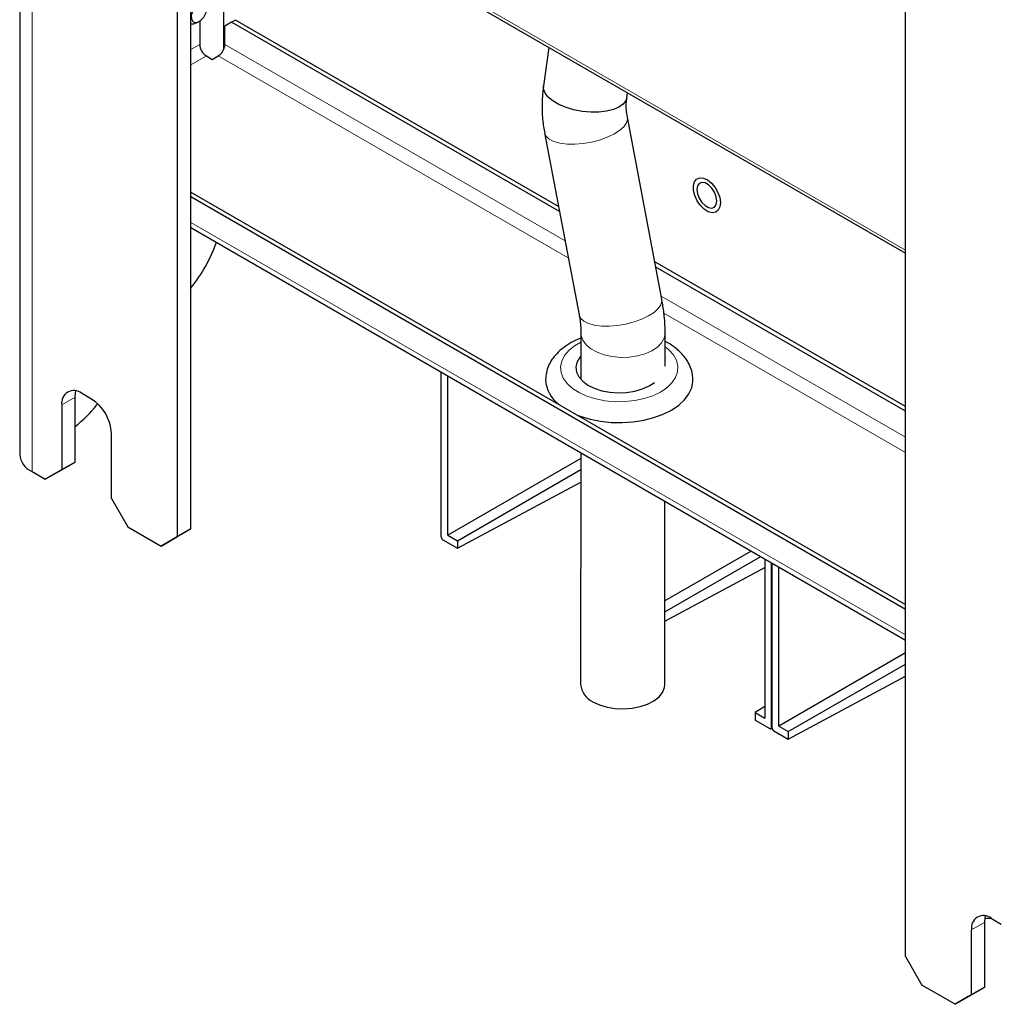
# Paper-space layout 'Blatt4' of a CAD drawing. Header units: millimetres. Extents: x 5 to 418, y 2 to 292.
# Tile 69 of 93: x 239 to 281, y 76 to 118. Entities that reach past the tile are written whole.
import ezdxf

# ---------------------------------------------------------------- set-up
doc = ezdxf.new("R2010")
doc.units = ezdxf.units.MM

psp = doc.layouts.new('Blatt4')

# ---------------------------------------------------------------- linework, layer by layer
at = {"color": 7, "linetype": 'Continuous', "lineweight": 25}
for p, q in [((239.367, 242.519), (239.367, 99.625)), ((246.682, 96.441), (246.682, 237.702)), ((246.117, 96.114), (246.117, 237.376)), ((277.229, 78.153), (277.229, 219.415)), ((246.682, 125.864), (277.229, 108.229)), ((248.096, 116.958), (248.096, 125.048)), ((246.949, 118.088), (247.036, 118.138)), ((247.064, 118.155), (247.064, 117.155)), ((248.422, 118.103), (248.139, 117.939)), ((248.139, 117.155), (248.139, 117.939)), ((248.592, 118.2), (248.422, 118.103)), ((262.443, 110.008), (248.422, 118.103)), ((262.402, 110.228), (248.592, 118.2)), ((247.347, 116.665), (247.602, 116.518)), ((247.602, 116.518), (247.856, 116.665)), ((261.987, 117.029), (261.756, 115.379)), ((265.321, 114.879), (265.35, 115.087)), ((266.816, 106.264), (265.344, 114.042)), ((261.807, 113.372), (263.279, 105.594)), ((246.682, 110.845), (277.229, 93.21)), ((246.682, 110.649), (277.229, 93.014)), ((246.682, 109.322), (277.229, 91.687)), ((277.229, 101.668), (266.515, 107.853)), ((277.229, 101.472), (266.557, 107.633)), ((263.358, 104.814), (263.356, 102.831)), ((266.957, 103.396), (266.958, 104.811)), ((257.388, 96.091), (257.388, 103.142)), ((257.671, 96.173), (257.671, 102.978)), ((241.732, 99.298), (241.732, 102.074)), ((242.44, 101.993), (242.015, 102.238)), ((241.167, 101.748), (241.167, 98.972)), ((242.672, 101.747), (242.706, 101.79)), ((243.288, 97.747), (243.288, 100.523)), ((263.354, 99.454), (257.671, 96.173)), ((263.354, 99.698), (263.347, 89.787)), ((240.46, 98.563), (241.167, 98.972)), ((241.732, 99.298), (241.025, 98.89)), ((241.167, 98.972), (241.732, 99.298)), ((258.081, 95.936), (263.353, 98.98)), ((239.894, 98.89), (240.46, 98.563)), ((241.025, 98.89), (240.46, 98.563)), ((258.081, 95.61), (263.353, 98.444)), ((243.288, 97.747), (243.995, 96.522)), ((266.947, 89.785), (266.952, 97.62)), ((243.995, 96.522), (245.409, 95.706)), ((246.682, 96.441), (245.975, 96.032)), ((246.117, 96.114), (246.682, 96.441)), ((245.409, 95.706), (246.117, 96.114)), ((245.975, 96.032), (245.409, 95.706)), ((257.671, 96.173), (258.081, 95.936)), ((257.459, 95.969), (258.081, 95.61)), ((258.081, 95.936), (258.081, 95.61)), ((270.636, 95.494), (266.949, 93.365)), ((266.949, 92.892), (271.046, 95.257)), ((271.219, 95.157), (271.219, 88.352)), ((266.949, 92.494), (271.219, 94.79)), ((271.502, 87.944), (271.502, 94.994)), ((271.53, 87.927), (271.53, 94.978)), ((271.813, 88.009), (271.813, 94.814)), ((277.229, 91.136), (271.813, 88.009)), ((272.223, 87.772), (277.229, 90.662)), ((272.223, 87.446), (277.229, 90.137)), ((271.219, 88.842), (270.809, 88.589)), ((270.809, 88.589), (270.809, 88.262)), ((270.809, 88.589), (271.219, 88.352)), ((270.809, 88.262), (271.431, 87.903)), ((271.813, 88.009), (272.223, 87.772)), ((271.481, 87.898), (271.53, 87.926)), ((271.601, 87.805), (272.223, 87.446)), ((272.223, 87.772), (272.223, 87.446)), ((280.623, 76.847), (280.623, 79.623)), ((280.909, 79.785), (280.635, 79.779)), ((280.906, 79.787), (281.33, 79.542)), ((280.058, 76.52), (280.058, 79.297)), ((277.229, 78.153), (277.936, 76.929)), ((279.351, 76.112), (277.936, 76.929)), ((280.623, 76.847), (279.916, 76.439)), ((280.058, 76.52), (280.623, 76.847)), ((279.351, 76.112), (280.058, 76.52)), ((279.916, 76.439), (279.351, 76.112))]:
    psp.add_line(p, q, dxfattribs=at)
at = {"color": 7, "linetype": 'Continuous', "lineweight": 18}
for p, q in [((239.894, 98.89), (239.894, 241.785)), ((246.682, 125.999), (277.229, 108.365)), ((247.064, 117.155), (246.682, 116.935)), ((262.68, 108.761), (248.139, 117.155)), ((246.682, 116.282), (247.347, 116.665)), ((247.856, 116.665), (262.818, 108.028)), ((246.682, 109.538), (277.229, 91.904)), ((277.229, 100.362), (266.793, 106.387)), ((266.902, 105.67), (277.229, 99.709)), ((267.116, 104.101), (266.957, 104.23)), ((241.167, 101.748), (241.732, 102.074)), ((271.502, 87.944), (271.53, 87.96)), ((280.058, 79.297), (280.623, 79.623))]:
    psp.add_line(p, q, dxfattribs=at)
at = {"color": 7, "linetype": 'Continuous', "lineweight": 25, "flags": 128}
for points in [[(247.369, 118.656), (247.365, 118.806), (247.31, 118.913), (247.214, 118.961), (247.091, 118.944), (246.959, 118.862), (246.839, 118.73), (246.749, 118.567), (246.703, 118.398), (246.707, 118.249), (246.762, 118.142), (246.858, 118.093), (246.981, 118.111), (247.113, 118.192), (247.233, 118.324), (247.323, 118.487), (247.369, 118.656)], [(246.682, 118.043), (246.809, 118.034), (246.949, 118.088)], [(265.321, 114.879), (265.281, 114.754), (265.167, 114.603), (264.986, 114.474), (264.746, 114.372), (264.456, 114.301), (264.129, 114.263), (263.778, 114.262), (263.416, 114.295), (263.06, 114.363), (262.723, 114.462), (262.42, 114.589), (262.163, 114.738), (261.961, 114.902), (261.825, 115.076), (261.758, 115.253), (261.756, 115.379)], [(268.307, 111.398), (268.438, 111.452), (268.597, 111.439), (268.769, 111.361), (268.939, 111.224), (269.091, 111.042), (269.213, 110.83), (269.292, 110.607), (269.323, 110.393), (269.303, 110.206), (269.233, 110.064), (269.12, 109.979), (268.973, 109.959), (268.805, 110.005), (268.633, 110.113), (268.47, 110.274), (268.332, 110.474), (268.23, 110.694), (268.174, 110.915), (268.168, 111.118), (268.214, 111.284), (268.307, 111.398)], [(268.32, 110.951), (268.345, 110.769), (268.419, 110.579), (268.532, 110.404), (268.67, 110.266), (268.818, 110.181), (268.956, 110.159), (269.069, 110.204), (269.143, 110.309), (269.168, 110.461), (269.143, 110.644), (269.069, 110.834), (268.956, 111.008), (268.818, 111.146), (268.67, 111.231), (268.532, 111.253), (268.419, 111.209), (268.345, 111.104), (268.32, 110.951)], [(263.357, 103.82), (263.305, 103.758), (263.191, 103.559), (263.147, 103.351), (263.174, 103.142), (263.27, 102.941), (263.434, 102.754), (263.657, 102.589), (263.931, 102.452), (264.247, 102.349), (264.591, 102.283), (264.951, 102.258), (265.313, 102.273), (265.663, 102.329), (265.986, 102.423), (266.272, 102.552), (266.502, 102.705)], [(263.202, 101.308), (263.331, 101.259), (263.748, 101.133), (264.193, 101.044), (264.655, 100.995), (265.126, 100.986), (265.594, 101.017), (266.048, 101.089), (266.479, 101.198), (266.876, 101.344), (267.232, 101.522), (267.538, 101.728), (267.787, 101.959), (267.973, 102.209), (268.094, 102.471), (268.145, 102.742), (268.146, 102.798)], [(241.732, 102.074), (241.749, 102.256), (241.769, 102.338)], [(263.874, 89.051), (264.156, 88.918), (264.479, 88.821), (264.829, 88.762), (265.192, 88.746), (265.554, 88.773), (265.898, 88.841), (266.212, 88.947), (266.482, 89.088), (266.698, 89.258), (266.85, 89.449), (266.932, 89.654), (266.947, 89.785)], [(280.623, 79.623), (280.64, 79.805), (280.66, 79.887)]]:
    psp.add_lwpolyline(points, dxfattribs=at)
at = {"color": 7, "linetype": 'Continuous', "lineweight": 18, "flags": 128}
for points in [[(265.344, 114.042), (265.349, 113.966), (265.306, 113.805), (265.192, 113.639), (265.012, 113.475), (264.773, 113.322), (264.485, 113.184), (264.16, 113.068), (263.811, 112.977), (263.452, 112.917), (263.098, 112.889), (262.764, 112.894), (262.463, 112.933), (262.207, 113.003), (262.008, 113.103), (261.873, 113.227), (261.807, 113.37), (261.807, 113.372)], [(266.816, 106.264), (266.822, 106.189), (266.779, 106.027), (266.665, 105.861), (266.485, 105.698), (266.246, 105.544), (265.958, 105.406), (265.632, 105.29), (265.283, 105.199), (264.925, 105.139), (264.571, 105.111), (264.236, 105.116), (263.935, 105.155), (263.68, 105.226), (263.48, 105.325), (263.345, 105.449), (263.279, 105.592), (263.279, 105.594)], [(263.357, 104.423), (263.091, 104.268), (262.842, 104.069), (262.655, 103.848), (262.536, 103.612), (262.487, 103.368), (262.511, 103.123), (262.606, 102.883), (262.77, 102.656), (262.998, 102.449), (263.283, 102.266), (263.618, 102.114), (263.992, 101.997), (264.395, 101.918), (264.816, 101.88), (265.241, 101.883), (265.66, 101.928), (266.06, 102.013), (266.429, 102.135), (266.756, 102.292), (267.033, 102.479), (267.252, 102.69), (267.406, 102.919), (267.49, 103.16), (267.502, 103.405), (267.443, 103.649), (267.313, 103.883), (267.116, 104.101), (267.116, 104.101)], [(266.958, 104.812), (266.958, 104.807), (266.919, 104.598), (266.809, 104.397), (266.631, 104.214), (266.392, 104.055), (266.103, 103.927), (265.776, 103.835), (265.423, 103.783), (265.059, 103.774), (264.699, 103.807), (264.358, 103.881), (264.05, 103.993), (263.787, 104.139), (263.58, 104.312), (263.438, 104.506), (263.366, 104.712), (263.358, 104.816)]]:
    psp.add_lwpolyline(points, dxfattribs=at)
at = {"color": 7, "linetype": 'Continuous', "lineweight": 25}
for centre, radius, start, end in [((247.678, 117.183), 0.615, 182.6055, 237.3945), ((247.525, 117.183), 0.615, 302.6055, 357.3945), ((241.387, 110.988), 6.791, 321.236, 340.2158), ((263.264, 102.9), 1.42, 183.4329, 232.8804), ((241.684, 101.832), 0.524, 50.7967, 189.214), ((241.446, 100.439), 1.844, 2.6055, 57.3945), ((238.25, 105.257), 5.645, 308.0866, 321.5576), ((240.268, 99.714), 0.905, 185.6948, 245.6253), ((264.244, 89.873), 0.902, 185.4716, 245.7528), ((280.575, 79.381), 0.524, 50.7967, 189.214)]:
    psp.add_arc(centre, radius, start, end, dxfattribs=at)
for centre, ratio, start_param, end_param in [((257.459, 96.05), 0.577206, 0.785327, 2.356428), ((271.431, 87.984), 0.577557, 2.356124, 3.927224), ((271.601, 87.886), 0.577206, 0.785327, 2.356428)]:
    psp.add_ellipse(centre, major_axis=(-0.05, 0.0866), ratio=ratio, start_param=start_param, end_param=end_param, dxfattribs=at)
for points, knots in [([(261.762, 115.378), (261.742, 115.229), (261.693, 114.868), (261.694, 114.286), (261.732, 113.764), (261.795, 113.461), (261.813, 113.373)], [0, 0, 0, 0, 0.225185, 0.543426, 0.866869, 1, 1, 1, 1]), ([(265.346, 114.042), (265.33, 114.145), (265.294, 114.37), (265.29, 114.65), (265.318, 114.82), (265.327, 114.877)], [0, 0, 0, 0, 0.361845, 0.785971, 1, 1, 1, 1]), ([(266.955, 104.812), (266.956, 104.841), (266.963, 105.055), (266.931, 105.465), (266.882, 105.922), (266.827, 106.19), (266.811, 106.265)], [0, 0, 0, 0, 0.061155, 0.456876, 0.848536, 1, 1, 1, 1]), ([(263.277, 105.595), (263.283, 105.565), (263.312, 105.428), (263.339, 105.201), (263.358, 104.969), (263.356, 104.851), (263.355, 104.816)], [0, 0, 0, 0, 0.103606, 0.474408, 0.845392, 1, 1, 1, 1]), ([(263.357, 104.596), (263.341, 104.591), (263.191, 104.54), (262.934, 104.407), (262.599, 104.194), (262.326, 103.948), (262.115, 103.685), (261.967, 103.414), (261.868, 103.124), (261.854, 102.923), (261.847, 102.82)], [0, 0, 0, 0, 0.017977, 0.170097, 0.323753, 0.477733, 0.612679, 0.742427, 0.868189, 1, 1, 1, 1]), ([(268.141, 102.796), (268.14, 102.88), (268.136, 103.065), (268.055, 103.343), (267.919, 103.622), (267.744, 103.858), (267.561, 104.044), (267.347, 104.221), (267.152, 104.357), (266.995, 104.431), (266.957, 104.449)], [0, 0, 0, 0, 0.121482, 0.268718, 0.416778, 0.568824, 0.684404, 0.780271, 0.94779, 1, 1, 1, 1])]:
    psp.add_open_spline(points, degree=3, knots=knots, dxfattribs=at)

doc.saveas('drawing.dxf')
